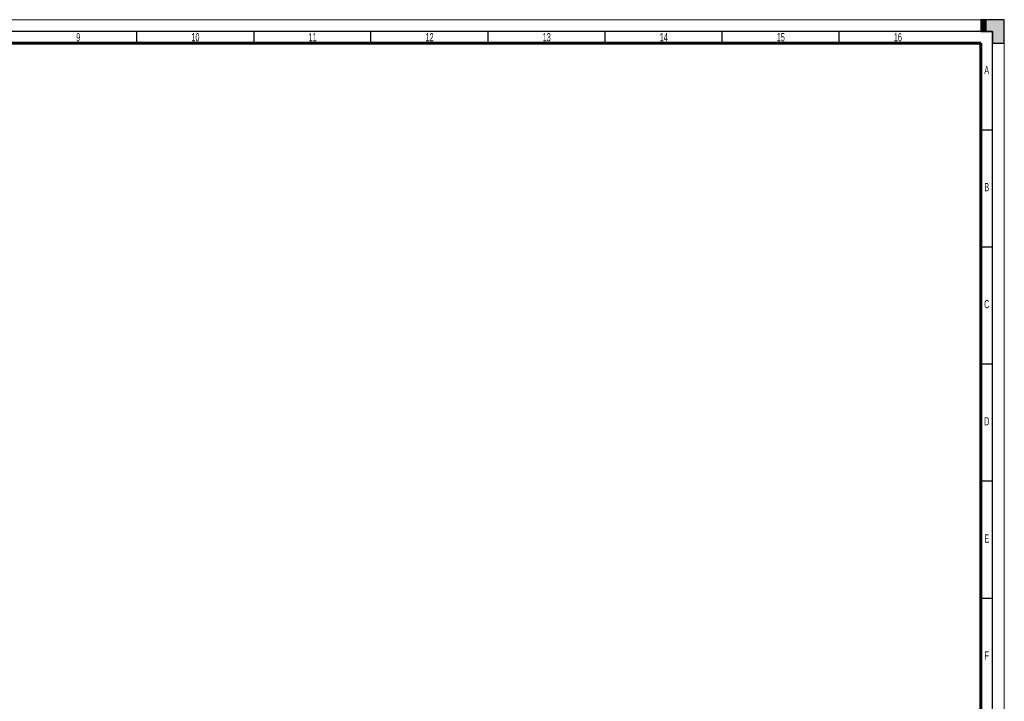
# Model space of a CAD drawing. Header units: millimetres. Extents: x 0 to 841, y 0 to 594.
# Tile 4 of 4: x 420 to 841, y 303 to 594. Entities that reach past the tile are written whole.
import ezdxf

# ---------------------------------------------------------------- set-up
doc = ezdxf.new("R2010")
doc.units = ezdxf.units.MM
doc.layers.add('BORDER', color=7, linetype='Continuous')
doc.layers.add('TRIM', color=7, linetype='Continuous')
doc.styles.add('SLDTEXTSTYLE0', font='TXT', dxfattribs={"width": 0.605})

msp = doc.modelspace()

# ---------------------------------------------------------------- hatches: boundary and pattern name
at = {"layer": 'TRIM'}
for points in [[(831, 589), (833.5, 589), (833.5, 594), (831, 594)], [(833.5, 594), (833.5, 589), (836, 589), (836, 584), (841, 584), (841, 594)]]:
    msp.add_hatch(color=256, dxfattribs=at).paths.add_polyline_path(points, flags=0)

# ---------------------------------------------------------------- linework, layer by layer
at = {"color": 7, "linetype": 'Continuous', "lineweight": 0}
for p in [(0, 594), (841, 0)]:
    msp.add_line(p, (841, 594), dxfattribs=at)
at = {"layer": 'BORDER', "linetype": 'Continuous', "lineweight": 30}
for p, q in [((836, 589), (15, 589)), ((470.5, 584), (470.5, 589)), ((520.5, 589), (520.5, 584)), ((570.5, 584), (570.5, 589)), ((620.5, 589), (620.5, 584)), ((670.5, 584), (670.5, 589)), ((836, 5), (836, 589)), ((831, 447), (836, 447)), ((836, 397), (831, 397)), ((831, 347), (836, 347))]:
    msp.add_line(p, q, dxfattribs=at)
at = {"layer": 'BORDER', "lineweight": 30}
for p, q in [((720.5, 584), (720.5, 589)), ((770.5, 584), (770.5, 589)), ((831, 547), (836, 547)), ((831, 497), (836, 497))]:
    msp.add_line(p, q, dxfattribs=at)
at = {"layer": 'BORDER', "linetype": 'Continuous', "lineweight": 60}
for p, q in [((831, 584), (20, 584)), ((831, 10), (831, 584))]:
    msp.add_line(p, q, dxfattribs=at)
at = {"layer": 'TRIM', "linetype": 'Continuous'}
for p, q in [((831, 594), (831, 589)), ((841, 594), (831, 594)), ((841, 584), (841, 594)), ((836, 584), (841, 584))]:
    msp.add_line(p, q, dxfattribs=at)
at = {"layer": 'TRIM'}
for p, q in [((831, 589), (836, 589)), ((836, 589), (836, 584))]:
    msp.add_line(p, q, dxfattribs=at)

# ---------------------------------------------------------------- texts
at = {"layer": 'BORDER', "color": 7, "char_height": 3.5, "attachment_point": 2, "style": 'SLDTEXTSTYLE0'}
for s, insert in [('9', (445.5, 588.25)), ('10', (495.57, 588.25)), ('11', (545.63, 588.25)), ('12', (595.56, 588.25)), ('13', (645.57, 588.25)), ('14', (695.56, 588.25)), ('15', (745.56, 588.25)), ('16', (795.56, 588.25)), ('A', (833.48, 574.25)), ('B', (833.52, 524.25)), ('C', (833.49, 474.25)), ('D', (833.5, 424.25)), ('E', (833.52, 374.25)), ('F', (833.49, 324.25))]:
    msp.add_mtext(s, dxfattribs=dict(at, insert=insert))

doc.saveas('drawing.dxf')
